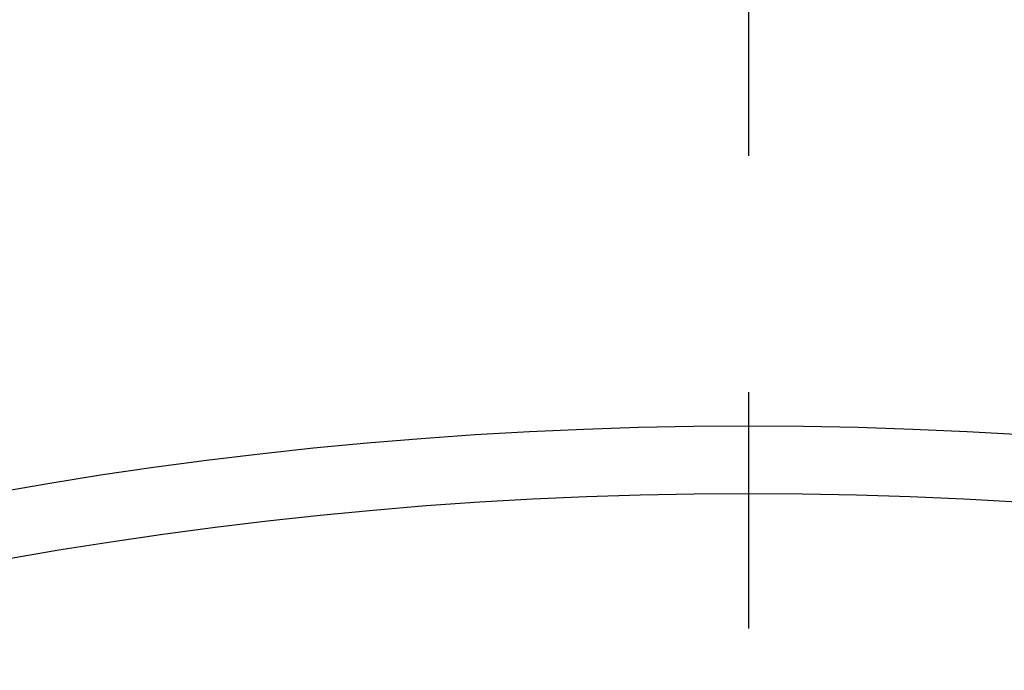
# Model space of a CAD drawing. Extents: x -112 to 242, y -112 to 242.
# Tile 5 of 11: x -11 to 4, y 59 to 69. Entities that reach past the tile are written whole.
import ezdxf

# ---------------------------------------------------------------- set-up
doc = ezdxf.new("R2010")
doc.units = 0
doc.header["$LTSCALE"] = 14
doc.linetypes.add('CENTER', pattern=[2, 1.25, -0.25, 0.25, -0.25])
doc.layers.get('0').update_dxf_attribs({"linetype": 'CONTINUOUS'})
doc.layers.add('CENTER', color=1, linetype='CENTER')

msp = doc.modelspace()

# ---------------------------------------------------------------- linework, layer by layer
for radius in [102.5, 63, 62]:
    msp.add_circle((0, 0), radius)
msp.add_arc((0, 0), 70, 59.47751, 120.52249)
at = {"layer": 'CENTER'}
msp.add_line((0, 112.5), (0, -112.5), dxfattribs=at)

doc.saveas('drawing.dxf')
